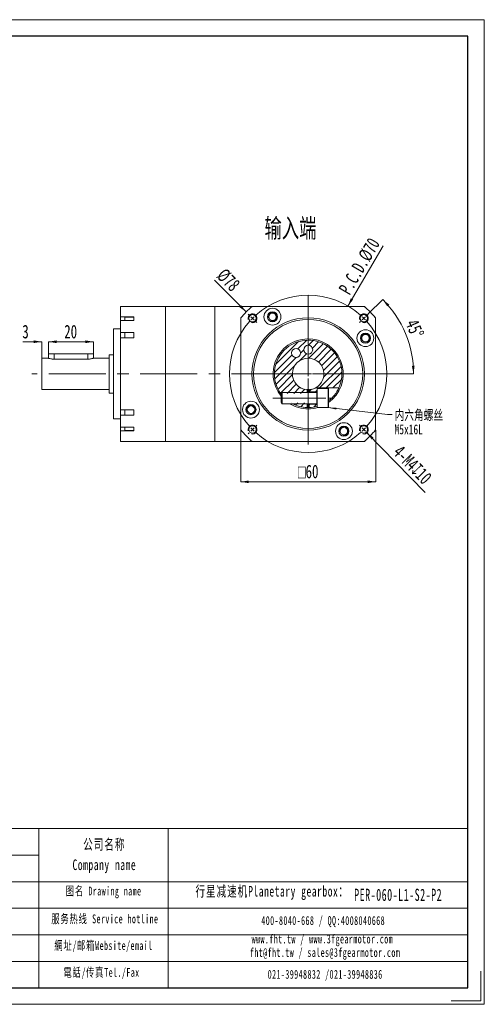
# Model space of a CAD drawing. Header units: millimetres. Extents: x -17 to 293, y -5 to 214.
# Tile 3 of 3: x 190 to 293, y -5 to 214. Entities that reach past the tile are written whole.
import ezdxf

# ---------------------------------------------------------------- set-up
doc = ezdxf.new("R2010")
doc.units = ezdxf.units.MM
doc.linetypes.add('CENTERX2', pattern=[20.32, 12.7, -2.54, 2.54, -2.54])
doc.linetypes.add('点画线', pattern=[18, 12, -2, 2, -2])
doc.layers.get('0').update_dxf_attribs({"lineweight": 18})
for name, color, linetype, lineweight in [('SLD-0', 7, 'Continuous', 18), ('中心线层', 1, '点画线', 18), ('剖面线层', 4, 'Continuous', 18), ('图框_外框线', 7, 'Continuous', 18), ('尺寸线层', 3, 'Continuous', 18)]:
    doc.layers.add(name, color=color, linetype=linetype, lineweight=lineweight)
doc.styles.add('SLDTEXTSTYLE0', font='txt', dxfattribs={"width": 0.7})
doc.styles.add('SLDTEXTSTYLE2', font='txt', dxfattribs={"width": 0.7})
doc.styles.add('标准', font='txt', dxfattribs={"width": 0.667})
doc.dimstyles.new('SLDDIMSTYLE3', dxfattribs={"dimtxt": 3, "dimasz": 1.8, "dimexe": 0, "dimexo": 0.0625, "dimgap": 0.75, "dimtad": 1, "dimlfac": 2, "dimrnd": 1e-09, "dimzin": 12, "dimdsep": 46, "dimtxsty": 'SLDTEXTSTYLE2', "dimcen": 0.09, "dimdle": 3.6, "dimadec": 0, "dimazin": 3, "dimtfac": 1, "dimtofl": 0, "dimtmove": 0, "dimatfit": 3, "dimfxl": 0, "dimfrac": 2, "dimtolj": 1, "dimarcsym": 0})
pattern_1 = [(45, (0, 0), (-0.7483547, 0.7483547), [])]

# ---------------------------------------------------------------- blocks, each defined once
blk = doc.blocks.new('*X25')
at = {"layer": '尺寸线层', "linetype": 'Continuous'}
blk.add_hatch(color=0, dxfattribs=at).paths.add_polyline_path([(262.87, 150.57), (263.52, 152.28), (264.04, 151.98)], flags=0)
at = {"layer": '尺寸线层', "color": 0, "linetype": 'Continuous'}
blk.add_line((270.7, 163.98), (262.87, 150.57), dxfattribs=at)
at = {"layer": '尺寸线层', "color": 0, "insert": (265.45, 159.4), "char_height": 3, "width": 26.4367, "attachment_point": 5, "rotation": 59.72, "style": 'SLDTEXTSTYLE2'}
blk.add_mtext('P.C.D.%%C70', dxfattribs=at)
blk = doc.blocks.new('*X26')
at = {"layer": '尺寸线层', "linetype": 'Continuous'}
blk.add_hatch(color=0, dxfattribs=at).paths.add_polyline_path([(240.26, 149.25), (239.2, 150.73), (238.77, 150.31)], flags=0)
at = {"layer": '尺寸线层', "color": 0, "linetype": 'Continuous'}
blk.add_line((233.22, 156.29), (240.26, 149.25), dxfattribs=at)
at = {"layer": '尺寸线层', "color": 0, "insert": (236.29, 156.36), "char_height": 3, "width": 8.4933, "attachment_point": 5, "rotation": 315, "style": 'SLDTEXTSTYLE2'}
blk.add_mtext('%%C78', dxfattribs=at)
blk = doc.blocks.new('*X27')
at = {"layer": '尺寸线层', "linetype": 'Continuous'}
for points in [[(270.61, 152.02), (271.61, 150.5), (272.06, 150.9)], [(277.47, 135.46), (277.1, 137.25), (277.7, 137.28)]]:
    blk.add_hatch(color=0, dxfattribs=at).paths.add_polyline_path(points, flags=0)
at = {"layer": '尺寸线层', "color": 0, "linetype": 'Continuous'}
for p, q in [((267.4, 148.82), (270.61, 152.02)), ((270.09, 135.46), (277.47, 135.46))]:
    blk.add_line(p, q, dxfattribs=at)
for start, end in [(22.5, 45), (360, 22.5)]:
    blk.add_arc((254.05, 135.46), 23.42, start, end, dxfattribs=at)
at = {"layer": '尺寸线层', "color": 0, "insert": (277.74, 145.52), "char_height": 3, "width": 7.9333, "attachment_point": 5, "rotation": 293.0044, "style": 'SLDTEXTSTYLE2'}
blk.add_mtext('45%%D', dxfattribs=at)
blk = doc.blocks.new('*X28')
at = {"layer": '尺寸线层', "linetype": 'Continuous'}
for points in [[(194.8, 142.62), (193, 142.32), (193, 142.92)], [(196.3, 142.62), (198.1, 142.32), (198.1, 142.92)]]:
    blk.add_hatch(color=0, dxfattribs=at).paths.add_polyline_path(points, flags=0)
at = {"layer": '尺寸线层', "color": 0, "linetype": 'Continuous'}
for p, q in [((194.8, 142.62), (190.63, 142.62)), ((194.8, 139.02), (194.8, 142.62)), ((199.9, 142.62), (196.3, 142.62)), ((196.3, 140.02), (196.3, 142.62))]:
    blk.add_line(p, q, dxfattribs=at)
at = {"layer": '尺寸线层', "color": 0, "insert": (191.2, 144.85), "char_height": 3, "width": 6, "attachment_point": 5, "style": 'SLDTEXTSTYLE2'}
blk.add_mtext('3', dxfattribs=at)
blk = doc.blocks.new('*X29')
at = {"layer": '尺寸线层', "linetype": 'Continuous'}
for points in [[(196.3, 142.62), (198.1, 142.92), (198.1, 142.32)], [(206.3, 142.62), (204.5, 142.92), (204.5, 142.32)]]:
    blk.add_hatch(color=0, dxfattribs=at).paths.add_polyline_path(points, flags=0)
at = {"layer": '尺寸线层', "color": 0, "linetype": 'Continuous'}
for p, q in [((196.3, 142.62), (206.3, 142.62)), ((196.3, 140.02), (196.3, 142.62)), ((206.3, 140.02), (206.3, 142.62))]:
    blk.add_line(p, q, dxfattribs=at)
at = {"layer": '尺寸线层', "color": 0, "insert": (201.24, 144.85), "char_height": 3, "width": 6, "attachment_point": 5, "style": 'SLDTEXTSTYLE2'}
blk.add_mtext('20', dxfattribs=at)
blk = doc.blocks.new('*X30')
at = {"layer": '尺寸线层', "linetype": 'Continuous'}
for points in [[(239.05, 111.46), (240.85, 111.76), (240.85, 111.16)], [(269.05, 111.46), (267.25, 111.76), (267.25, 111.16)]]:
    blk.add_hatch(color=0, dxfattribs=at).paths.add_polyline_path(points, flags=0)
at = {"layer": '尺寸线层', "color": 0, "linetype": 'Continuous'}
for p, q in [((239.05, 122.94), (239.05, 111.46)), ((269.05, 122.94), (269.05, 111.46)), ((239.05, 111.46), (269.05, 111.46))]:
    blk.add_line(p, q, dxfattribs=at)
at = {"layer": '尺寸线层', "color": 0, "insert": (254.05, 113.73), "char_height": 3, "width": 10.3075, "attachment_point": 5, "style": 'SLDTEXTSTYLE2'}
blk.add_mtext('{\\fgdt|b0|i0|c134|p2;o}60', dxfattribs=at)
blk = doc.blocks.new('SW_NOTE_4')
at = {"layer": 'SLD-0', "color": 0, "char_height": 2.2, "attachment_point": 1}
for s, insert, width, style in [('内六角螺丝', (0.57, 0.97), 20.9782, 'SLDTEXTSTYLE0'), ('M5x16L', (0.57, -2.23), 12.9531, 'SLDTEXTSTYLE2')]:
    blk.add_mtext(s, dxfattribs=dict(at, insert=insert, width=width, style=style))
blk = doc.blocks.new('*X32')
at = {"layer": 'SLD-0', "linetype": 'Continuous'}
blk.add_hatch(color=0, dxfattribs=at).paths.add_polyline_path([(-14.2, 1.5), (-12.38, 1.52), (-12.43, 1.08)], flags=0)
at = {"layer": 'SLD-0', "color": 0, "linetype": 'Continuous'}
for p, q in [((-14.2, 1.5), (-1, 0)), ((-1, 0), (0, 0))]:
    blk.add_line(p, q, dxfattribs=at)
at = {"layer": 'SLD-0', "color": 0}
blk.add_line((0, 0), (0, 0), dxfattribs=at)
blk = doc.blocks.new('SW_CENTERMARKSYMBOL_1')
at = {"layer": 'SLD-0', "color": 0}
for p, q in [((-0.71, 0.71), (-0.94, 0.94)), ((0, 0), (-0.35, 0.35)), ((0, 0), (0.35, -0.35)), ((12.37, -11.37), (12.37, 0.5)), ((24.75, 0), (24.4, -0.35)), ((24.75, 0), (25.1, 0.35)), ((25.46, 0.71), (25.69, 0.94)), ((0.71, -0.71), (0.94, -0.94)), ((24.04, -0.71), (23.81, -0.94)), ((11.37, -12.37), (-0.5, -12.37)), ((12.37, -12.37), (11.87, -12.37)), ((12.37, -12.37), (12.37, -11.87)), ((12.37, -12.37), (12.37, -12.87)), ((12.37, -12.37), (12.87, -12.37)), ((13.37, -12.37), (25.25, -12.37)), ((12.37, -13.37), (12.37, -25.25)), ((0.71, -24.04), (0.94, -23.81)), ((24.04, -24.04), (23.81, -23.81)), ((-0.71, -25.46), (-0.94, -25.69)), ((0, -24.75), (-0.35, -25.1)), ((0, -24.75), (0.35, -24.4)), ((24.75, -24.75), (24.4, -24.4)), ((24.75, -24.75), (25.1, -25.1)), ((25.46, -25.46), (25.69, -25.69))]:
    blk.add_line(p, q, dxfattribs=at)
for start, end in [(48.274, 131.726), (133.363, 135), (45, 46.637), (43.363, 45), (138.274, 221.726), (135, 136.637), (318.274, 41.726), (223.363, 225), (225, 226.637), (228.274, 311.726), (313.363, 315), (315, 316.637)]:
    blk.add_arc((12.37, -12.37), 17.5, start, end, dxfattribs=at)

msp = doc.modelspace()

# ---------------------------------------------------------------- hatches: boundary and pattern name
at = {"layer": '剖面线层', "linetype": 'Continuous', "lineweight": 0}
h = msp.add_hatch(dxfattribs=at)
h.set_pattern_fill('ANSI31', color=4, style=0, pattern_type=0)
h.set_pattern_definition(pattern_1)
edge = h.paths.add_edge_path(flags=0)
edge.add_line((256.046, 131.4613), (256.046, 132.3363))
edge.add_line((256.046, 132.3363), (260.8639, 132.3363))
edge.add_arc((254.046, 135.4613), 7.5, 335.375682, 575.216434)
edge.add_line((247.9186, 131.1363), (253.796, 131.1363))
edge.add_line((253.796, 131.1363), (253.796, 131.9703))
edge.add_arc((254.046, 135.4613), 3.5, -85.903956, 265.903956, ccw=False)
edge.add_line((254.296, 131.9703), (254.296, 131.4613))
edge.add_line((254.296, 131.4613), (256.046, 131.4613))
edge = h.paths.add_edge_path(flags=0)
edge.add_arc((251.3585, 140.1162), 1, 0, 360)
edge = h.paths.add_edge_path(flags=0)
edge.add_arc((254.046, 140.8363), 1, 0, 360)
h = msp.add_hatch(dxfattribs=at)
h.set_pattern_fill('ANSI31', color=4, style=0, pattern_type=0)
h.set_pattern_definition(pattern_1)
edge = h.paths.add_edge_path(flags=0)
edge.add_arc((254.046, 135.4613), 7.5, 238.944352, 268.089787)
edge.add_line((253.796, 127.9655), (253.796, 129.0363))
edge.add_line((253.796, 129.0363), (250.177, 129.0363))
h = msp.add_hatch(dxfattribs=at)
h.set_pattern_fill('ANSI31', color=4, style=0, pattern_type=0)
h.set_pattern_definition(pattern_1)
edge = h.paths.add_edge_path(flags=0)
edge.add_arc((254.046, 135.4613), 7.5, 271.910213, 285.46601)
edge.add_line((256.046, 128.2329), (256.046, 128.7113))
edge.add_line((256.046, 128.7113), (254.296, 128.7113))
edge.add_line((254.296, 128.7113), (254.296, 127.9655))
at = {"layer": '尺寸线层', "linetype": 'Continuous'}
msp.add_hatch(color=256, dxfattribs=at).paths.add_polyline_path([(267.1181, 122.3706), (268.1591, 120.8718), (268.5889, 121.2905)], flags=0)

# ---------------------------------------------------------------- linework, layer by layer
at = {"color": 7, "linetype": 'Continuous', "lineweight": 15}
for p, q in [((222.296, 150.4613), (212.296, 150.4613)), ((212.296, 148.1453), (212.296, 150.4613)), ((233.296, 150.4613), (222.296, 150.4613)), ((222.296, 150.4613), (222.296, 147.2874)), ((222.296, 120.4613), (222.296, 150.4613)), ((241.546, 150.4613), (233.296, 150.4613)), ((233.296, 120.4613), (233.296, 150.4613)), ((233.296, 150.4613), (233.296, 147.2874)), ((241.546, 150.4613), (241.3268, 150.2421)), ((241.5861, 150.4613), (266.5059, 150.4613)), ((266.7652, 150.2421), (266.546, 150.4613)), ((212.296, 148.1453), (215.296, 148.1453)), ((212.296, 147.3239), (212.296, 148.1453)), ((212.296, 144.6417), (212.296, 147.3239)), ((215.296, 147.3239), (212.296, 147.3239)), ((215.296, 148.0651), (213.296, 148.0651)), ((213.296, 148.0651), (213.296, 147.3239)), ((215.296, 147.7486), (215.296, 148.1453)), ((215.296, 147.3239), (215.296, 147.7486)), ((222.296, 147.2874), (222.296, 120.4613)), ((233.296, 147.2874), (233.296, 120.4613)), ((239.2652, 148.1805), (239.046, 147.9613)), ((239.046, 123.0014), (239.046, 147.9212)), ((269.046, 147.9613), (268.8268, 148.1805)), ((269.046, 147.9212), (269.046, 123.0014)), ((212.296, 145.4613), (210.796, 145.4613)), ((210.796, 125.4613), (210.796, 145.4613)), ((212.296, 144.6417), (215.296, 144.6417)), ((212.296, 143.4686), (212.296, 144.6417)), ((213.296, 144.6417), (213.296, 143.4686)), ((215.296, 144.065), (215.296, 144.6417)), ((212.296, 127.454), (212.296, 143.4686)), ((215.296, 143.4686), (212.296, 143.4686)), ((215.296, 143.4686), (215.296, 144.065)), ((196.296, 138.9613), (194.796, 138.9613)), ((194.796, 131.9613), (194.796, 138.9613)), ((196.296, 139.9613), (196.296, 138.9613)), ((196.296, 139.9613), (197.546, 139.9613)), ((197.546, 139.9613), (205.046, 139.9613)), ((205.046, 138.7305), (197.546, 138.7305)), ((205.046, 139.9613), (206.296, 139.9613)), ((206.296, 138.9613), (206.296, 139.9613)), ((209.796, 138.9613), (206.296, 138.9613)), ((210.796, 139.7113), (209.796, 139.7113)), ((209.796, 131.2113), (209.796, 139.7113)), ((194.796, 131.9613), (209.796, 131.9613)), ((253.796, 131.3363), (253.796, 131.9703)), ((253.796, 131.8199), (254.296, 131.8199)), ((254.296, 131.9703), (254.296, 131.4613)), ((254.296, 131.4613), (256.046, 131.4613)), ((254.296, 131.3363), (254.296, 131.4613)), ((256.046, 132.3363), (260.8639, 132.3363)), ((256.046, 132.2113), (256.046, 132.3363)), ((258.496, 132.2113), (256.046, 132.2113)), ((256.046, 132.2113), (256.046, 131.9254)), ((256.046, 131.9254), (256.046, 127.9613)), ((258.546, 132.1613), (258.546, 128.0113)), ((209.796, 131.2113), (210.796, 131.2113)), ((247.9186, 131.1363), (248.1305, 131.1363)), ((248.246, 131.3363), (248.046, 130.9899)), ((248.046, 130.9899), (248.046, 130.8683)), ((248.046, 130.8683), (248.046, 129.1827)), ((255.946, 131.3363), (248.246, 131.3363)), ((248.246, 131.3363), (248.246, 131.1681)), ((248.246, 131.1681), (248.246, 128.8363)), ((215.296, 127.454), (212.296, 127.454)), ((212.296, 127.454), (212.296, 126.2809)), ((213.296, 126.2809), (213.296, 127.454)), ((215.296, 126.8577), (215.296, 127.454)), ((248.046, 129.1827), (248.246, 128.8363)), ((248.246, 128.8363), (255.946, 128.8363)), ((253.796, 127.9655), (253.796, 128.8363)), ((254.296, 128.7113), (254.296, 128.8363)), ((256.046, 128.7113), (254.296, 128.7113)), ((254.296, 128.7113), (254.296, 127.9655)), ((256.046, 127.9613), (258.496, 127.9613)), ((210.796, 125.4613), (212.296, 125.4613)), ((212.296, 123.5987), (212.296, 126.2809)), ((212.296, 126.2809), (215.296, 126.2809)), ((215.296, 126.2809), (215.296, 126.8577)), ((215.296, 123.5987), (212.296, 123.5987)), ((212.296, 123.5987), (212.296, 122.7773)), ((212.296, 120.4613), (212.296, 122.7773)), ((212.296, 122.7773), (215.296, 122.7773)), ((213.296, 122.8575), (213.296, 123.5987)), ((213.296, 122.8575), (215.296, 122.8575)), ((215.296, 123.174), (215.296, 123.5987)), ((215.296, 122.7773), (215.296, 123.174)), ((239.046, 122.9613), (239.2652, 122.7421)), ((268.8268, 122.7421), (269.046, 122.9613)), ((241.3268, 120.6805), (241.546, 120.4613)), ((266.546, 120.4613), (266.7652, 120.6805)), ((212.296, 120.4613), (222.296, 120.4613)), ((222.296, 120.4613), (233.296, 120.4613)), ((233.296, 120.4613), (241.546, 120.4613)), ((266.5059, 120.4613), (241.5861, 120.4613))]:
    msp.add_line(p, q, dxfattribs=at)
at = {"color": 8, "linetype": 'Continuous', "lineweight": 15}
for p, q in [((197.546, 139.9613), (197.546, 138.7305)), ((205.046, 139.9613), (205.046, 138.7305)), ((258.496, 127.9613), (258.496, 132.2113)), ((255.946, 131.3363), (255.946, 131.1681)), ((255.946, 131.1681), (255.946, 128.8363)), ((259.2766, 130.0863), (258.546, 130.0863))]:
    msp.add_line(p, q, dxfattribs=at)
at = {"color": 7, "linetype": 'Continuous', "lineweight": 15}
for points in [[(254.296, 131.9703), (254.046, 131.9613), (253.796, 131.9703)], [(253.8011, 127.9653), (254.046, 127.9613), (254.296, 127.9655)]]:
    msp.add_lwpolyline(points, dxfattribs=at)
for centre, radius in [((246.0972, 148.182), 1.875), ((246.0972, 148.182), 1.125), ((246.0972, 148.182), 0.825), ((241.6716, 147.8357), 0.825), ((254.046, 135.4613), 12.5), ((254.046, 135.4613), 12.125), ((266.4204, 147.8357), 0.825), ((266.7667, 143.4101), 1.875), ((266.7667, 143.4101), 1.125), ((266.7667, 143.4101), 0.825), ((251.3585, 140.1162), 1), ((254.046, 140.8363), 1), ((241.3253, 127.5125), 1.875), ((241.3253, 127.5125), 1.125), ((241.3253, 127.5125), 0.825), ((241.6716, 123.0869), 0.825), ((261.9948, 122.7406), 1.875), ((261.9948, 122.7406), 1.125), ((261.9948, 122.7406), 0.825), ((266.4204, 123.0869), 0.825)]:
    msp.add_circle(centre, radius, dxfattribs=at)
for centre, radius, start, end in [((254.046, 135.4613), 19.5, 129.715137, 140.284863), ((254.046, 135.4613), 19.5, 39.715137, 50.284863), ((254.046, 135.4613), 7.8, 305.234418, 219.715137), ((254.046, 135.4613), 7.5, 335.375682, 215.216434), ((254.046, 135.4613), 3.5, 274.096044, 265.903956), ((255.946, 131.4363), 0.1, 270, 0), ((258.496, 132.1613), 0.05, 360, 90), ((254.046, 135.4613), 7.5, 306.869898, 314.220044), ((254.046, 135.4613), 7.8, 238.142016, 270), ((254.046, 135.4613), 7.5, 242.047113, 268.089787), ((254.046, 135.4613), 7.8, 270, 285.942369), ((254.046, 135.4613), 7.5, 271.910213, 285.46601), ((255.946, 128.7363), 0.1, 0, 90), ((258.496, 128.0113), 0.05, 270, 0), ((254.046, 135.4613), 19.5, 219.715137, 230.284863), ((254.046, 135.4613), 19.5, 309.715137, 320.284863)]:
    msp.add_arc(centre, radius, start, end, dxfattribs=at)
for points, knots in [([(197.546, 138.7305), (197.4106, 138.7356), (197.14, 138.7457), (196.7754, 138.8157), (196.4907, 138.8938), (196.3169, 138.9538), (196.3115, 138.9558), (196.3093, 138.9566)], [0, 0, 0, 0, 0.25940338, 0.51839012, 0.78800742, 1.06567333, 1.26315111, 1.26315111, 1.26315111, 1.26315111]), ([(206.2827, 138.9566), (206.2867, 138.958), (206.3055, 138.9647), (206.2073, 138.9296), (205.9963, 138.8626), (205.6676, 138.7825), (205.3286, 138.7359), (205.1152, 138.7318), (205.046, 138.7305)], [0, 0, 0, 0, 0.07007156, 0.32824441, 0.59015469, 0.86608781, 1.14692832, 1.28171977, 1.28171977, 1.28171977, 1.28171977]), ([(260.8639, 132.3363), (260.8623, 132.3328), (260.8568, 132.3207), (260.7835, 132.1616), (260.5909, 131.7865), (260.2752, 131.2675), (259.8372, 130.6676), (259.4657, 130.2824), (259.2766, 130.0863)], [0, 0, 0, 0, 0.19360042, 0.6723726, 1.15459774, 1.65451558, 2.20148069, 2.76889881, 2.76889881, 2.76889881, 2.76889881]), ([(248.046, 130.9617), (248.0433, 130.9652), (247.9837, 131.0418), (247.9344, 131.1147), (247.9231, 131.1302), (247.9186, 131.1363)], [0, 0, 0, 0, 0.006109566, 0.134144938, 0.216150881, 0.216150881, 0.216150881, 0.216150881])]:
    msp.add_open_spline(points, degree=3, knots=knots, dxfattribs=at)
at = {"layer": 'SLD-0', "linetype": 'CENTERX2', "lineweight": 0}
msp.add_line((246.221, 130.0863), (257.946, 130.0863), dxfattribs=at)
at = {"layer": 'SLD-0'}
for p, q in [((253.796, 131.3363), (247.7823, 131.3363)), ((253.796, 128.8363), (250.5304, 128.8363))]:
    msp.add_line(p, q, dxfattribs=at)
for centre in [(246.0972, 148.182), (241.6716, 147.8357), (266.4204, 147.8357), (266.7667, 143.4101), (241.3253, 127.5125), (241.6716, 123.0869), (261.9948, 122.7406), (266.4204, 123.0869)]:
    msp.add_arc(centre, 1, 255, 195, dxfattribs=at)
at = {"layer": '中心线层', "color": 1, "linetype": 'CENTERX2', "lineweight": 0}
for p, q in [((254.046, 152.808), (254.046, 118.5194)), ((270.0243, 135.4613), (192.5862, 135.4613))]:
    msp.add_line(p, q, dxfattribs=at)
at = {"layer": '图框_外框线'}
for p, q in [((10.804, 34.3086), (289.5135, 34.3086)), ((194.1537, 34.3086), (194.1537, -1.0926)), ((222.9312, 34.3086), (222.9312, -1.0926)), ((37.5133, 28.4019), (194.1537, 28.4019)), ((10.804, 22.4952), (289.5135, 22.4952)), ((37.5133, 16.5885), (289.5135, 16.5885)), ((37.5133, 10.6818), (289.5135, 10.6818)), ((37.5133, 4.7751), (289.5135, 4.7751))]:
    msp.add_line(p, q, dxfattribs=at)
at = {"layer": '图框_外框线', "color": 3}
msp.add_lwpolyline([(-16.5585, -4.7802), (293.2011, -4.7802), (293.2011, 214.2641), (-16.5585, 214.2641)], close=True, dxfattribs=at)
at = {"layer": '图框_外框线', "color": 3, "lineweight": 25}
msp.add_lwpolyline([(1.8795, -1.0926), (289.5135, -1.0926), (289.5135, 210.5764), (1.8795, 210.5764)], close=True, dxfattribs=at)
at = {"layer": '图框_外框线', "color": 3}
msp.add_lwpolyline([(292.4636, 2.595), (292.4636, -4.0427), (285.8259, -4.0427)], dxfattribs=at)
at = {"layer": '尺寸线层', "linetype": 'Continuous'}
msp.add_line((280.0421, 109.1019), (267.1181, 122.3706), dxfattribs=at)

# ---------------------------------------------------------------- block references
at = {"layer": 'SLD-0'}
msp.add_blockref('*X32', (272.6917, 126.4576), dxfattribs=at)
at = {"layer": '中心线层', "color": 1}
msp.add_blockref('SW_CENTERMARKSYMBOL_1', (241.6716, 147.8357), dxfattribs=at)
at = {"layer": '尺寸线层'}
msp.add_blockref('SW_NOTE_4', (272.6917, 126.4576), dxfattribs=at)

# ---------------------------------------------------------------- texts
at = {"layer": 'SLD-0', "color": 1, "attachment_point": 2, "line_spacing_factor": 1.15057, "style": '标准'}
for s, insert, char_height, width in [('\\T1.1;公司名称\\PCompany name', (208.725, 31.9767), 2.362684, 30.589376), ('\\T1.1;  行星减速机Planetary gearbox：', (244.8614, 21.5582), 2.362684, 37.159438), ('\\T1.1;图名 Drawing name', (208.5635, 21.4064), 1.968903, 25.179679), ('{\\fSimSun|b1|i0|c134|p2;\\W0.90705x;\\T1.10000;PER-060-L1-S2-P2}', (274.0514, 20.9309), 2.7, 25.664965), ('\\T1.1;服务热线 Service hotline', (208.8427, 15.2152), 1.968903, 28.052582), ('\\T1.1;400-8040-668 / QQ:4008040668', (257.3769, 14.839), 1.968903, 57.325417), ('\\T1.1;網址/邮箱Website/email', (208.5361, 9.2832), 1.968903, 29.200097), ('\\T1.1;www.fht.tw / www.3fgearmotor.com ', (257.1953, 10.738), 1.968903, 57.38995), ('{\\T1.10000;fht@fht.tw / sales@3fgearmotor.com }', (257.7954, 7.7399), 1.968903, 57.38995), ('\\T1.1;電話/传真Tel./Fax', (208.095, 3.3049), 1.968903, 29.551289), ('\\T1.1;021-39948832 /021-39948836 ', (257.8159, 2.8745), 1.968903, 43.821568)]:
    msp.add_mtext(s, dxfattribs=dict(at, insert=insert, char_height=char_height, width=width))
at = {"layer": '尺寸线层', "insert": (244.3361, 170.0126), "char_height": 4.23333, "width": 24.562741, "attachment_point": 1, "style": 'SLDTEXTSTYLE0'}
msp.add_mtext('输入端', dxfattribs=at)
at = {"layer": '尺寸线层', "linetype": 'Continuous', "insert": (277.241, 115.2473), "char_height": 3, "width": 22.44, "attachment_point": 5, "rotation": 314.246228, "style": 'SLDTEXTSTYLE2'}
msp.add_mtext('4-M4{\\fgdt|b0|i0|c134|p2;x}10', dxfattribs=at)

# ---------------------------------------------------------------- dimensions: what is measured, and where the dimension line sits
at = {"layer": '尺寸线层'}
dim = msp.add_diameter_dim_2p(p1=(262.8699, 150.5738), p2=(245.222, 120.3488), text='P.C.D.<>', dimstyle='SLDDIMSTYLE3', override={"dimpost": '%%C<>', "dimsah": 1}, dxfattribs=at)
dim.commit()
dim.dimension.update_dxf_attribs({"geometry": '*X25', "text_midpoint": (267.3679, 158.2773), "dimtype": 163})
dim = msp.add_diameter_dim_2p(p1=(267.8346, 121.6727), p2=(240.2574, 149.2499), dimstyle='SLDDIMSTYLE3', override={"dimpost": '%%C<>', "dimsah": 1}, dxfattribs=at)
dim.commit()
dim.dimension.update_dxf_attribs({"geometry": '*X26', "text_midpoint": (234.7199, 154.7874), "dimtype": 163})
dim = msp.add_angular_dim_2l(base=(275.6068, 144.6153), line1=((267.3573, 148.7726), (265.4834, 146.8988)), line2=((270.0243, 135.4613), (192.5862, 135.4613)), dimstyle='SLDDIMSTYLE3', override={"dimtad": 1, "dimtih": 0, "dimtoh": 0, "dimsah": 1}, dxfattribs=at)
dim.commit()
dim.dimension.update_dxf_attribs({"geometry": '*X27', "text_midpoint": (277.7393, 145.5206), "dimtype": 162})
for base, p2, override, picture, middle in [((194.796, 142.6205), (194.796, 138.9613), {"dimsah": 1}, '*X28', (191.1965, 144.8455)), ((206.296, 142.6205), (206.296, 139.9613), {"dimsah": 1, "dimtzin": 12}, '*X29', (201.2418, 144.8455))]:
    dim = msp.add_linear_dim(base=base, p1=(196.296, 139.9613), p2=p2, angle=0, dimstyle='SLDDIMSTYLE3', override=override, dxfattribs=at)
    dim.commit()
    dim.dimension.update_dxf_attribs({"geometry": picture, "text_midpoint": middle, "dimtype": 160})
dim = msp.add_linear_dim(base=(269.046, 111.4613), p1=(239.046, 123.0014), p2=(269.046, 123.0014), angle=0, text='{\\fgdt|b0|i0|c134|p2;o}<>', dimstyle='SLDDIMSTYLE3', override={"dimsah": 1, "dimtzin": 12}, dxfattribs=at)
dim.commit()
dim.dimension.update_dxf_attribs({"geometry": '*X30', "text_midpoint": (254.046, 113.7277), "dimtype": 160})

doc.saveas('drawing.dxf')
